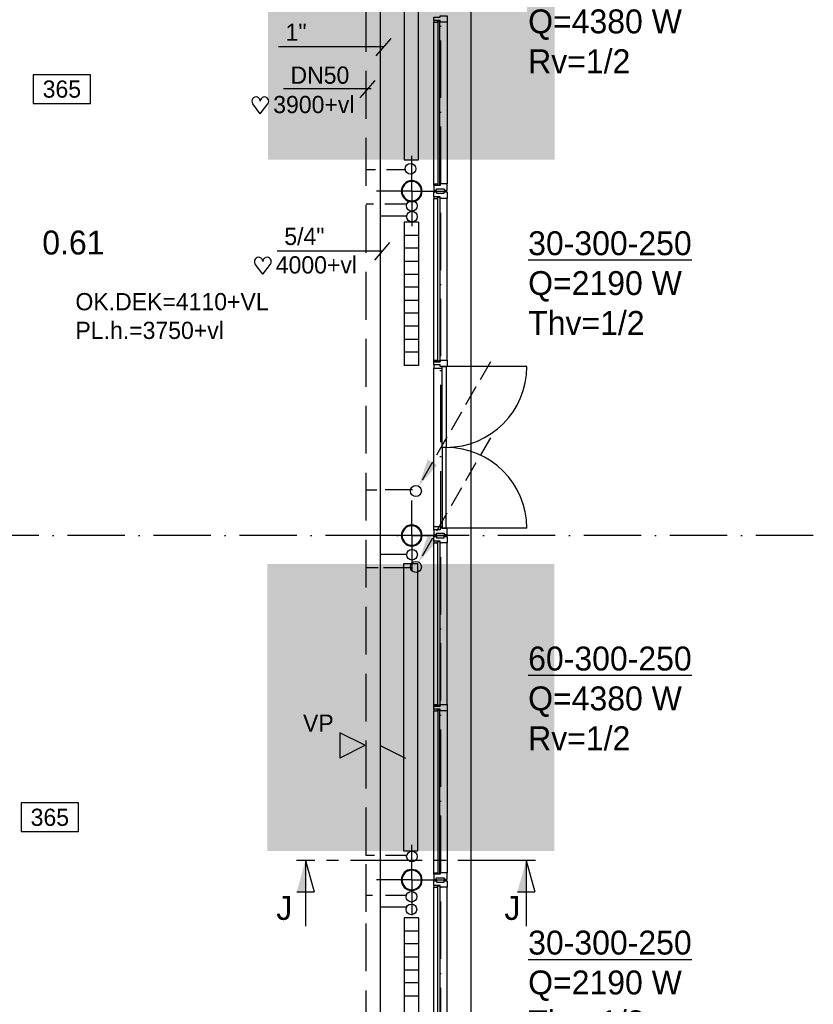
# Model space of a CAD drawing. Extents: x 25315 to 170951, y 867852 to 951952.
# Tile 14 of 119: x 79424 to 87724, y 886328 to 896619. Entities that reach past the tile are written whole.
import ezdxf
from ezdxf.enums import TextEntityAlignment as Align

# ---------------------------------------------------------------- set-up
doc = ezdxf.new("R2010")
doc.units = 0
doc.header["$LTSCALE"] = 100
for name, pattern in [('2322107', [2000, 1000, 1000]), ('2322108', [7, 5, -2]), ('CENTER2', [11.25, 7.5, -1.25, 1.25, -1.25]), ('DASHDOT', [9, 6, -1.5, 0, -1.5]), ('DOT2', [1.25, 0, -1.25])]:
    doc.linetypes.add(name, pattern=pattern)
doc.layers.get('0').update_dxf_attribs({"linetype": 'CONTINUOUS'})
for name, color, linetype in [('AL$7----_STRAMIEN', 1, 'DASHDOT'), ('BOUW', 8, 'CONTINUOUS'), ('DOORSNEDE', 1, 'CONTINUOUS'), ('WI561---', 1, 'CONTINUOUS'), ('WL561---', 4, 'CONTINUOUS'), ('WL561---_AANVOER', 4, 'CONTINUOUS'), ('WL561---_RETOUR', 4, 'CONTINUOUS'), ('WL570---', 3, 'CONTINUOUS'), ('WM570---', 1, 'CONTINUOUS')]:
    doc.layers.add(name, color=color, linetype=linetype)
doc.styles.add('BURO-018', font='BUROFONT.shx', dxfattribs={"height": 180})
doc.styles.add('BURO-025', font='BUROFONT.shx', dxfattribs={"height": 250})
doc.styles.add('BURO-050', font='BUROFONT.shx', dxfattribs={"height": 500})

# ---------------------------------------------------------------- blocks, each defined once
blk = doc.blocks.new('2322401')
at = {"color": 0, "linetype": 'CONTINUOUS'}
for p, q in [((-0.5, 0.5, 1), (-0.5, 0.5)), ((-0.5, 0.5, 1), (-0.5, -0.5, 1)), ((0.5, 0.5, 1), (-0.5, 0.5, 1)), ((0.5, 0.5), (-0.5, 0.5)), ((-0.5, 0.5), (-0.5, -0.5)), ((0.5, 0.5, 1), (0.5, 0.5)), ((0.5, -0.5, 1), (0.5, 0.5, 1)), ((0.5, -0.5), (0.5, 0.5)), ((-0.5, -0.5, 1), (-0.5, -0.5)), ((-0.5, -0.5, 1), (0.5, -0.5, 1)), ((-0.5, -0.5), (0.5, -0.5)), ((0.5, -0.5, 1), (0.5, -0.5))]:
    blk.add_line(p, q, dxfattribs=at)
blk = doc.blocks.new('LDV3108')
at = {"color": 0, "linetype": 'CONTINUOUS'}
for p, q in [((6.75, 11.691), (5.813, 10.068)), ((5.438, 9.418), (4.5, 7.794)), ((4.125, 7.145), (3.188, 5.521)), ((2.813, 4.871), (1.875, 3.248)), ((1.5, 2.598), (0.563, 0.974))]:
    blk.add_line(p, q, dxfattribs=at)
blk.add_lwpolyline([(0.25, 0.433, 0, 1, 0), (1.5, 2.598, 1, 1, 0)], format="xyseb", dxfattribs=at)
blk.add_circle((0, 0), 0.5, dxfattribs=at)
blk = doc.blocks.new('CVHATCH4')
at = {"color": 0, "linetype": 'DOT2'}
blk.add_lwpolyline([(-0.5, 0, 1, 1, 0), (0.5, 0, 1, 1, 0)], format="xyseb", dxfattribs=at)
blk = doc.blocks.new('LU-ORND')
at = {"color": 0, "linetype": 'CONTINUOUS'}
for p, q in [((-3, 1.5), (-3, -1.5)), ((3, 1.5), (-3, 1.5)), ((3, -1.5), (3, 1.5)), ((-3, -1.5), (3, -1.5))]:
    blk.add_line(p, q, dxfattribs=at)
blk = doc.blocks.new('CVRINFO2')
at = {"color": 0, "linetype": 'CONTINUOUS', "style": 'BURO-025'}
for tag, p in [('CV_TEXT125', (0, 0)), ('CV_TEXT225', (0, -4.17)), ('CV_TEXT325', (0, -8.33)), ('CV_TEXT425', (0, -12.5))]:
    blk.add_attdef(tag, p, '', height=2.5, dxfattribs=at)
blk = doc.blocks.new('HART')
at = {"color": 1}
for q in [(-39.7, 52.4), (39.7, 52.4)]:
    blk.add_line((0, 0), q, dxfattribs=at)
for centre, start, end in [((-22.1, 65.7), 0, 217.1867), ((22.1, 65.7), 322.8133, 180)]:
    blk.add_arc(centre, 22.1, start, end, dxfattribs=at)

msp = doc.modelspace()

# ---------------------------------------------------------------- hatches: boundary and pattern name
at = {"layer": 'WL570---'}
h = msp.add_hatch(color=1, dxfattribs=at)
h.paths.add_polyline_path([(82770.2, 889165.6), (83035, 889034.7), (82770.2, 889034.7)])
h.paths.add_polyline_path([(82770.2, 889034.7), (83035, 889034.7), (83035, 889032.2), (82770.2, 888901.4)])
h = msp.add_hatch(color=1, dxfattribs=at)
h.paths.add_polyline_path([(83459.2, 889165.6), (83194.4, 889034.7), (83459.2, 889034.7)])
h.paths.add_polyline_path([(83459.2, 889034.7), (83194.4, 889034.7), (83194.4, 889032.2), (83459.2, 888901.4)])

# ---------------------------------------------------------------- linework, layer by layer
at = {"layer": 'AL$7----_STRAMIEN', "color": 1}
for p, q in [((83823.6, 927005.8), (83823.6, 877292.9)), ((87723.6, 891227.5), (64131.7, 891227.5))]:
    msp.add_line(p, q, dxfattribs=at)
at = {"layer": 'BOUW'}
for p, q in [((84143.6, 880107.5), (84143.6, 912827.5)), ((84143.6, 880107.5), (84143.6, 901642.7)), ((83754.6, 894903.7), (83754.6, 896594.2)), ((83796.6, 896607.2), (83796.6, 894890.7)), ((83817.6, 896607.2), (83796.6, 896607.2)), ((83817.6, 894890.7), (83817.6, 896607.2)), ((83893.6, 896594.2), (83893.6, 894903.7)), ((83523.8, 894827.5), (83523.8, 895195.4)), ((83523.8, 894827.5), (83523.8, 895195.4)), ((83754.6, 894903.7), (83792.6, 894903.7)), ((83754.6, 894886.7), (83754.6, 894903.7)), ((83754.6, 894886.7), (83754.6, 894836.7)), ((83792.6, 894886.7), (83754.6, 894886.7)), ((83821.6, 894886.7), (83754.6, 894886.7)), ((83792.6, 894886.7), (83792.6, 894903.7)), ((83792.6, 894903.7), (83796.6, 894903.7)), ((83792.6, 894903.7), (83792.6, 894886.7)), ((83821.6, 894886.7), (83792.6, 894886.7)), ((83796.6, 894903.7), (83796.6, 894890.7)), ((83796.6, 894890.7), (83817.6, 894890.7)), ((83796.6, 894890.7), (83817.6, 894890.7)), ((83817.6, 894903.7), (83821.6, 894903.7)), ((83817.6, 894890.7), (83817.6, 894903.7)), ((83821.6, 894903.7), (83821.6, 894886.7)), ((83893.6, 894903.7), (83821.6, 894903.7)), ((83821.6, 894903.7), (83821.6, 894886.7)), ((83893.6, 894836.7), (83893.6, 894903.7)), ((83523.8, 894827.5), (83155.9, 894827.5)), ((83523.8, 894827.5), (83155.9, 894827.5)), ((83523.8, 894827.5), (83523.8, 894459.7)), ((83523.8, 894827.5), (83523.8, 894459.7)), ((83523.8, 894827.5), (83891.6, 894827.5)), ((83523.8, 894827.5), (83891.6, 894827.5)), ((83754.6, 894836.7), (83784.1, 894836.7)), ((83754.6, 894818.7), (83784.1, 894818.7)), ((83754.6, 894768.7), (83754.6, 894818.7)), ((83754.6, 894768.7), (83754.6, 894751.7)), ((83792.6, 894768.7), (83754.6, 894768.7)), ((83821.6, 894768.7), (83754.6, 894768.7)), ((83784.1, 894836.7), (83784.1, 894850.7)), ((83784.1, 894850.7), (83864.1, 894850.7)), ((83784.1, 894818.7), (83784.1, 894804.7)), ((83784.1, 894804.7), (83864.1, 894804.7)), ((83792.6, 894768.7), (83792.6, 894751.7)), ((83821.6, 894768.7), (83792.6, 894768.7)), ((83792.6, 894751.7), (83792.6, 894768.7)), ((83796.6, 894764.7), (83817.6, 894764.7)), ((83796.6, 894751.7), (83796.6, 894764.7)), ((83796.6, 894764.7), (83817.6, 894764.7)), ((83796.6, 893048.2), (83796.6, 894764.7)), ((83817.6, 894764.7), (83817.6, 894751.7)), ((83817.6, 894764.7), (83817.6, 893048.2)), ((83821.6, 894751.7), (83821.6, 894768.7)), ((83821.6, 894751.7), (83821.6, 894768.7)), ((83864.1, 894850.7), (83864.1, 894836.7)), ((83864.1, 894836.7), (83893.6, 894836.7)), ((83864.1, 894818.7), (83893.6, 894818.7)), ((83864.1, 894804.7), (83864.1, 894818.7)), ((83893.6, 894818.7), (83893.6, 894751.7)), ((83754.6, 894751.7), (83792.6, 894751.7)), ((83754.6, 893061.2), (83754.6, 894751.7)), ((83792.6, 894751.7), (83796.6, 894751.7)), ((83817.6, 894751.7), (83821.6, 894751.7)), ((83893.6, 894751.7), (83821.6, 894751.7)), ((83893.6, 893061.2), (83893.6, 894751.7)), ((83754.6, 893061.2), (83792.6, 893061.2)), ((83754.6, 893044.2), (83754.6, 893061.2)), ((83792.6, 893044.2), (83754.6, 893044.2)), ((83754.6, 893044.2), (83821.6, 893044.2)), ((83754.6, 893011.2), (83754.6, 893044.2)), ((83821.6, 893011.2), (83754.6, 893011.2)), ((83821.6, 893011.2), (83754.6, 893011.2)), ((83754.6, 893011.2), (83754.6, 892977.2)), ((83792.6, 893061.2), (83792.6, 893044.2)), ((83792.6, 893044.2), (83792.6, 893061.2)), ((83792.6, 893061.2), (83796.6, 893061.2)), ((83821.6, 893044.2), (83792.6, 893044.2)), ((83796.6, 893061.2), (83796.6, 893048.2)), ((83796.6, 893048.2), (83817.6, 893048.2)), ((83817.6, 893048.2), (83796.6, 893048.2)), ((83817.6, 893061.2), (83821.6, 893061.2)), ((83817.6, 893048.2), (83817.6, 893061.2)), ((83821.6, 893061.2), (83821.6, 893044.2)), ((83821.6, 893061.2), (83893.6, 893061.2)), ((83821.6, 893044.2), (83821.6, 893061.2)), ((83821.6, 892994.2), (83821.6, 893011.2)), ((83821.6, 892994.2), (83821.6, 893011.2)), ((83893.6, 893061.2), (83893.6, 892994.2)), ((83754.6, 891320.7), (83754.6, 892977.2)), ((83754.6, 892977.2), (83842.6, 892977.2)), ((83893.6, 892994.2), (83821.6, 892994.2)), ((83842.6, 892994.2), (83821.6, 892994.2)), ((83842.6, 892148.9), (83842.6, 892994.2)), ((83842.6, 892994.2), (83882.6, 892994.2)), ((83842.6, 892977.2), (83842.6, 892994.2)), ((83882.6, 892994.2), (83882.6, 892148.9)), ((83882.6, 892994.2), (83882.6, 892148.9)), ((84727.8, 892994.2), (83882.6, 892994.2)), ((83882.6, 892148.9), (83842.6, 892148.9)), ((83842.6, 892148.9), (83842.6, 891303.7)), ((83882.6, 892148.9), (83842.6, 892148.9)), ((83882.6, 891303.7), (83882.6, 892148.9)), ((83882.6, 891303.7), (83882.6, 892148.9)), ((83523.8, 891227.5), (83523.8, 891595.4)), ((83523.8, 891227.5), (83523.8, 891595.4)), ((83754.6, 891320.7), (83842.6, 891320.7)), ((83754.6, 891286.7), (83754.6, 891320.7)), ((83754.6, 891286.7), (83754.6, 891236.7)), ((83821.6, 891286.7), (83754.6, 891286.7)), ((83821.6, 891286.7), (83754.6, 891286.7)), ((83893.6, 891303.7), (83821.6, 891303.7)), ((83821.6, 891303.7), (83821.6, 891286.7)), ((83821.6, 891303.7), (83821.6, 891286.7)), ((83842.6, 891303.7), (83821.6, 891303.7)), ((83842.6, 891320.7), (83842.6, 891303.7)), ((83842.6, 891303.7), (83882.6, 891303.7)), ((84727.8, 891303.7), (83882.6, 891303.7)), ((83893.6, 891236.7), (83893.6, 891303.7)), ((83523.8, 891227.5), (83155.9, 891227.5)), ((83523.8, 891227.5), (83155.9, 891227.5)), ((83523.8, 891227.5), (83523.8, 890859.7)), ((83523.8, 891227.5), (83523.8, 890859.7)), ((83523.8, 891227.5), (83891.6, 891227.5)), ((83523.8, 891227.5), (83891.6, 891227.5)), ((83754.6, 891236.7), (83784.1, 891236.7)), ((83754.6, 891218.7), (83784.1, 891218.7)), ((83754.6, 891168.7), (83754.6, 891218.7)), ((83754.6, 891168.7), (83754.6, 891151.7)), ((83792.6, 891168.7), (83754.6, 891168.7)), ((83821.6, 891168.7), (83754.6, 891168.7)), ((83784.1, 891250.7), (83864.1, 891250.7)), ((83784.1, 891236.7), (83784.1, 891250.7)), ((83784.1, 891218.7), (83784.1, 891204.7)), ((83784.1, 891204.7), (83864.1, 891204.7)), ((83792.6, 891168.7), (83792.6, 891151.7)), ((83821.6, 891168.7), (83792.6, 891168.7)), ((83792.6, 891151.7), (83792.6, 891168.7)), ((83796.6, 891164.7), (83817.6, 891164.7)), ((83796.6, 891151.7), (83796.6, 891164.7)), ((83796.6, 891164.7), (83817.6, 891164.7)), ((83796.6, 889448.2), (83796.6, 891164.7)), ((83817.6, 891164.7), (83817.6, 891151.7)), ((83817.6, 891164.7), (83817.6, 889448.2)), ((83821.6, 891151.7), (83821.6, 891168.7)), ((83821.6, 891151.7), (83821.6, 891168.7)), ((83864.1, 891250.7), (83864.1, 891236.7)), ((83864.1, 891236.7), (83893.6, 891236.7)), ((83864.1, 891218.7), (83893.6, 891218.7)), ((83864.1, 891204.7), (83864.1, 891218.7)), ((83893.6, 891218.7), (83893.6, 891151.7)), ((83754.6, 891151.7), (83792.6, 891151.7)), ((83754.6, 889461.2), (83754.6, 891151.7)), ((83792.6, 891151.7), (83796.6, 891151.7)), ((83817.6, 891151.7), (83821.6, 891151.7)), ((83893.6, 891151.7), (83821.6, 891151.7)), ((83893.6, 889461.2), (83893.6, 891151.7)), ((83817.6, 889448.2), (83796.6, 889448.2))]:
    msp.add_line(p, q, dxfattribs=at)
for points in [[(83893.6, 896594.2), (83821.6, 896594.2), (83821.6, 896611.2), (83754.6, 896611.2), (83754.6, 896644.2), (83821.6, 896644.2), (83821.6, 896661.2), (83893.6, 896661.2)], [(83792.6, 896611.2), (83754.6, 896611.2), (83754.6, 896594.2), (83792.6, 896594.2)], [(83792.6, 896594.2), (83796.6, 896594.2), (83796.6, 896607.2), (83817.6, 896607.2), (83817.6, 896594.2), (83821.6, 896594.2), (83821.6, 896611.2), (83792.6, 896611.2)], [(83893.6, 889394.2), (83821.6, 889394.2), (83821.6, 889411.2), (83754.6, 889411.2), (83754.6, 889444.2), (83821.6, 889444.2), (83821.6, 889461.2), (83893.6, 889461.2)], [(83792.6, 889444.2), (83754.6, 889444.2), (83754.6, 889461.2), (83792.6, 889461.2)], [(83792.6, 889411.2), (83754.6, 889411.2), (83754.6, 889394.2), (83792.6, 889394.2)], [(83792.6, 889461.2), (83796.6, 889461.2), (83796.6, 889448.2), (83817.6, 889448.2), (83817.6, 889461.2), (83821.6, 889461.2), (83821.6, 889444.2), (83792.6, 889444.2)], [(83792.6, 889394.2), (83796.6, 889394.2), (83796.6, 889407.2), (83817.6, 889407.2), (83817.6, 889394.2), (83821.6, 889394.2), (83821.6, 889411.2), (83792.6, 889411.2)], [(83817.6, 889407.2), (83796.6, 889407.2), (83796.6, 887690.7), (83817.6, 887690.7)], [(83792.6, 887686.7), (83754.6, 887686.7), (83754.6, 887703.7), (83792.6, 887703.7)], [(83821.6, 887703.7), (83821.6, 887686.7), (83754.6, 887686.7), (83754.6, 887636.7), (83784.1, 887636.7), (83784.1, 887650.7), (83864.1, 887650.7), (83864.1, 887636.7), (83893.6, 887636.7), (83893.6, 887703.7)], [(83792.6, 887703.7), (83796.6, 887703.7), (83796.6, 887690.7), (83817.6, 887690.7), (83817.6, 887703.7), (83821.6, 887703.7), (83821.6, 887686.7), (83792.6, 887686.7)], [(83821.6, 887551.7), (83821.6, 887568.7), (83754.6, 887568.7), (83754.6, 887618.7), (83784.1, 887618.7), (83784.1, 887604.7), (83864.1, 887604.7), (83864.1, 887618.7), (83893.6, 887618.7), (83893.6, 887551.7)], [(83792.6, 887568.7), (83754.6, 887568.7), (83754.6, 887551.7), (83792.6, 887551.7)], [(83792.6, 887551.7), (83796.6, 887551.7), (83796.6, 887564.7), (83817.6, 887564.7), (83817.6, 887551.7), (83821.6, 887551.7), (83821.6, 887568.7), (83792.6, 887568.7)], [(83817.6, 885848.2), (83796.6, 885848.2), (83796.6, 887564.7), (83817.6, 887564.7)]]:
    msp.add_lwpolyline(points, close=True, dxfattribs=at)
for points in [[(83754.6, 887703.7), (83754.6, 889394.2)], [(83893.6, 889394.2), (83893.6, 887703.7)], [(83523.8, 887627.5), (83523.8, 887995.4)], [(83523.8, 887627.5), (83523.8, 887995.4)], [(83523.8, 887627.5), (83155.9, 887627.5)], [(83523.8, 887627.5), (83155.9, 887627.5)], [(83523.8, 887627.5), (83523.8, 887259.7)], [(83523.8, 887627.5), (83891.6, 887627.5)], [(83523.8, 887627.5), (83523.8, 887259.7)], [(83523.8, 887627.5), (83891.6, 887627.5)], [(83754.6, 885861.2), (83754.6, 887551.7)], [(83893.6, 885861.2), (83893.6, 887551.7)]]:
    msp.add_lwpolyline(points, dxfattribs=at)
for points in [[(83633.3, 887627.5, 1), (83414.2, 887627.5, 1)], [(83633.3, 887627.5, 1), (83414.2, 887627.5, 1)], [(83625.3, 887627.5, 1), (83422.2, 887627.5, 1)], [(83625.3, 887627.5, 1), (83422.2, 887627.5, 1)]]:
    msp.add_lwpolyline(points, format="xyb", close=True, dxfattribs=at)
for centre, radius, start, end in [((83523.8, 894827.5), 109.5, 0, 180), ((83523.8, 894827.5), 109.5, 0, 180), ((83523.8, 894827.5), 101.5, 0, 180), ((83523.8, 894827.5), 101.5, 0, 180), ((83523.8, 894827.5), 109.5, 180, 0), ((83523.8, 894827.5), 109.5, 180, 0), ((83523.8, 894827.5), 101.5, 180, 0), ((83523.8, 894827.5), 101.5, 180, 0), ((83882.6, 892994.2), 845.2, 270, 360), ((83882.6, 891303.7), 845.2, 0, 90), ((83523.8, 891227.5), 109.5, 0, 180), ((83523.8, 891227.5), 109.5, 0, 180), ((83523.8, 891227.5), 101.5, 0, 180), ((83523.8, 891227.5), 101.5, 0, 180), ((83523.8, 891227.5), 109.5, 180, 0), ((83523.8, 891227.5), 109.5, 180, 0), ((83523.8, 891227.5), 101.5, 180, 0), ((83523.8, 891227.5), 101.5, 180, 0)]:
    msp.add_arc(centre, radius, start, end, dxfattribs=at)
at = {"layer": 'DOORSNEDE', "color": 150}
for p, q in [((82509, 887829.4), (82317.4, 887829.4)), ((84816.7, 887829.4), (84625.1, 887829.4))]:
    msp.add_line(p, q, dxfattribs=at)
at = {"layer": 'DOORSNEDE', "color": 210}
for p, q in [((82411.8, 887829.4), (82411.8, 887143)), ((82411.8, 887829.4), (82502.1, 887504.2)), ((84719.5, 887829.4), (84719.5, 887143)), ((84719.5, 887829.4), (84809.8, 887504.2)), ((82321.5, 887504.2), (82502.1, 887504.2)), ((84629.2, 887504.2), (84809.8, 887504.2))]:
    msp.add_line(p, q, dxfattribs=at)
at = {"layer": 'DOORSNEDE', "color": 210, "linetype": 'CENTER2'}
msp.add_line((84757.3, 887829.4), (82509, 887829.4), dxfattribs=at)
at = {"layer": 'DOORSNEDE', "color": 210}
for points in [[(82321.5, 887504.2), (82411.8, 887504.2), (82411.8, 887829.4)], [(84629.2, 887504.2), (84719.5, 887504.2), (84719.5, 887829.4)]]:
    msp.add_solid(points, dxfattribs=at)
at = {"layer": 'WL561---', "color": 1}
for p, q in [((83152.1, 896241.1), (83308.3, 896423.3)), ((82129.6, 896337.6), (83230.7, 896337.6)), ((82183, 895899.1), (83098.9, 895899.1)), ((82984, 895802.6), (83140.2, 895984.8)), ((83138.7, 894107.2), (83294.9, 894289.4)), ((82116.2, 894203.7), (83217.2, 894203.7))]:
    msp.add_line(p, q, dxfattribs=at)
at = {"layer": 'WL561---'}
for p, q in [((83593.4, 894503.4), (83443.4, 894503.4)), ((83443.4, 894503.4), (83443.4, 893003.4)), ((83593.4, 894503.4), (83593.4, 893003.4)), ((83443.4, 894366.9), (83594.3, 894366.9)), ((83443.4, 894235), (83594.3, 894235)), ((83443.4, 894096.8), (83594.3, 894096.8)), ((83443.4, 894096.8), (83594.3, 894096.8)), ((83443.4, 893958.6), (83594.3, 893958.6)), ((83443.4, 893826.7), (83594.3, 893826.7)), ((83443.4, 893688.5), (83594.3, 893688.5)), ((83443.4, 893556.5), (83594.3, 893556.5)), ((83443.4, 893418.3), (83594.3, 893418.3)), ((83443.4, 893418.3), (83594.3, 893418.3)), ((83443.4, 893280.1), (83594.3, 893280.1)), ((83443.4, 893148.2), (83594.3, 893148.2)), ((83593.4, 893003.4), (83443.4, 893003.4)), ((83593.4, 887231.9), (83443.4, 887231.9)), ((83443.4, 887231.9), (83443.4, 885731.9)), ((83593.4, 887231.9), (83593.4, 885731.9)), ((83443.4, 887095.3), (83594.3, 887095.3)), ((83443.4, 886963.4), (83594.3, 886963.4)), ((83443.4, 886825.2), (83594.3, 886825.2)), ((83443.4, 886825.2), (83594.3, 886825.2)), ((83443.4, 886687), (83594.3, 886687)), ((83443.4, 886555.1), (83594.3, 886555.1)), ((83443.4, 886416.9), (83594.3, 886416.9))]:
    msp.add_line(p, q, dxfattribs=at)
at = {"layer": 'WL561---', "color": 1}
for centre in [(83510.4, 895061.3, -120), (83524.1, 894673.1), (83525.8, 894561), (83527.3, 891027.5), (83525.6, 887872.7), (83521.9, 887452.7), (83520.2, 887319.8)]:
    msp.add_circle(centre, 55.7, dxfattribs=at)
at = {"layer": 'WL561---_AANVOER', "linetype": '2322107'}
for p, q in [((83197.2, 895120.3), (83197.2, 897089.6)), ((83197.2, 890911.8), (83197.2, 895120.3)), ((83463.7, 894566.4), (83197.2, 894566.4)), ((83475.2, 891028.8), (83197.2, 891028.8)), ((83197.2, 887749.7), (83197.2, 890911.8)), ((83197.2, 884184.4), (83197.2, 887749.7)), ((83474.5, 887341.9), (83204.6, 887341.9))]:
    msp.add_line(p, q, dxfattribs=at)
at = {"layer": 'WL561---_RETOUR', "linetype": '2322108'}
for p, q in [((83047.2, 887883.5), (83047.2, 896939.6)), ((83144.4, 895050.2), (83047.2, 895050.2)), ((83461.2, 895050.2), (83259.2, 895050.2)), ((83123, 894690.1), (83047.2, 894690.1)), ((83466.6, 894690.1), (83243.1, 894690.1)), ((83047.2, 891704.2), (83159.1, 891704.2)), ((83533.3, 891704.2), (83244.8, 891704.2)), ((83174.4, 890890.2), (83047.2, 890890.2)), ((83522.9, 890890.2), (83229.7, 890890.2)), ((83047.2, 887293.8), (83047.2, 887883.5)), ((83134.5, 887883.5), (83047.2, 887883.5)), ((83472.1, 887883.5), (83249.5, 887883.5)), ((83113.1, 887463.4), (83047.2, 887463.4)), ((83471.5, 887463.4), (83248.8, 887463.4)), ((83047.2, 883873.4), (83047.2, 887293.8))]:
    msp.add_line(p, q, dxfattribs=at)
at = {"layer": 'WL570---', "color": 1}
for p, q in [((82770.2, 889165.6), (82770.2, 888901.4)), ((83035, 889034.7), (82770.2, 889165.6)), ((83035, 889032.2), (82770.2, 888901.4)), ((83194.4, 889032.2), (83459.2, 888901.4))]:
    msp.add_line(p, q, dxfattribs=at)

# ---------------------------------------------------------------- block references
at = {"layer": 'WI561---'}
ref = msp.add_blockref('CVRINFO2', (84741.5, 896893.3), dxfattribs=dict(at, xscale=100, yscale=100, zscale=100))
ref.add_attrib('CV_TEXT125', '%%u60-300-250', (84741.5, 896893.3), dxfattribs={"layer": '0', "color": 2, "linetype": 'CONTINUOUS', "height": 250, "style": 'BURO-025'})
ref.add_attrib('CV_TEXT225', 'Q=4380 W', (84741.5, 896476.6), dxfattribs={"layer": '0', "color": 2, "linetype": 'CONTINUOUS', "height": 250, "style": 'BURO-025'})
ref.add_attrib('CV_TEXT325', 'Rv=1/2', (84741.5, 896059.9), dxfattribs={"layer": '0', "color": 2, "linetype": 'CONTINUOUS', "height": 250, "style": 'BURO-025'})
ref = msp.add_blockref('CVRINFO2', (84741.5, 894157.9), dxfattribs=dict(at, xscale=100, yscale=100, zscale=100))
ref.add_attrib('CV_TEXT125', '%%u30-300-250', (84741.5, 894157.9), dxfattribs={"layer": '0', "color": 2, "linetype": 'CONTINUOUS', "height": 250, "style": 'BURO-025'})
ref.add_attrib('CV_TEXT225', 'Q=2190 W', (84741.5, 893741.2), dxfattribs={"layer": '0', "color": 2, "linetype": 'CONTINUOUS', "height": 250, "style": 'BURO-025'})
ref.add_attrib('CV_TEXT325', 'Thv=1/2', (84741.5, 893324.5), dxfattribs={"layer": '0', "color": 2, "linetype": 'CONTINUOUS', "height": 250, "style": 'BURO-025'})
ref = msp.add_blockref('CVRINFO2', (84741.5, 889816.9), dxfattribs=dict(at, xscale=100, yscale=100, zscale=100))
ref.add_attrib('CV_TEXT125', '%%u60-300-250', (84741.5, 889816.9), dxfattribs={"layer": '0', "color": 2, "linetype": 'CONTINUOUS', "height": 250, "style": 'BURO-025'})
ref.add_attrib('CV_TEXT225', 'Q=4380 W', (84741.5, 889400.2), dxfattribs={"layer": '0', "color": 2, "linetype": 'CONTINUOUS', "height": 250, "style": 'BURO-025'})
ref.add_attrib('CV_TEXT325', 'Rv=1/2', (84741.5, 888983.5), dxfattribs={"layer": '0', "color": 2, "linetype": 'CONTINUOUS', "height": 250, "style": 'BURO-025'})
ref = msp.add_blockref('CVRINFO2', (84741.5, 886847.8), dxfattribs=dict(at, xscale=100, yscale=100, zscale=100))
ref.add_attrib('CV_TEXT125', '%%u30-300-250', (84741.5, 886847.8), dxfattribs={"layer": '0', "color": 2, "linetype": 'CONTINUOUS', "height": 250, "style": 'BURO-025'})
ref.add_attrib('CV_TEXT225', 'Q=2190 W', (84741.5, 886431.1), dxfattribs={"layer": '0', "color": 2, "linetype": 'CONTINUOUS', "height": 250, "style": 'BURO-025'})
ref.add_attrib('CV_TEXT325', 'Thv=1/2', (84741.5, 886014.4), dxfattribs={"layer": '0', "color": 2, "linetype": 'CONTINUOUS', "height": 250, "style": 'BURO-025'})
at = {"layer": 'WL561---', "xscale": 3000, "yscale": 150, "rotation": 270}
for name, p, zscale in [('CVHATCH4', (83519.2, 896655.6), 3000), ('2322401', (83519.2, 896655.6), 900), ('CVHATCH4', (83513.8, 889430.5, 120), 3000), ('2322401', (83513.8, 889430.5, 120), 900)]:
    msp.add_blockref(name, p, dxfattribs=dict(at, zscale=zscale))
at = {"layer": 'WL561---_RETOUR', "color": 2, "xscale": 115.5, "yscale": 115.5, "zscale": 115.5}
for p in [(83567.1, 891693), (83567.1, 890899.8)]:
    msp.add_blockref('LDV3108', p, dxfattribs=at)
at = {"layer": 'WL570---', "color": 1, "xscale": 2, "yscale": 2, "zscale": 2}
for p in [(81940.1, 895636.1), (81966.6, 893959.9)]:
    msp.add_blockref('HART', p, dxfattribs=at)
at = {"layer": 'WM570---'}
ref = msp.add_blockref('LU-ORND', (79864.7, 895894.6), dxfattribs=dict(at, xscale=100, yscale=100, zscale=100))
ref.add_attrib('LU_TEXT1', '365', dxfattribs={"layer": '0', "color": 1, "linetype": 'CONTINUOUS', "height": 180, "style": 'BURO-018'}).set_placement((79864.7, 895894.6), align=Align.MIDDLE)
ref = msp.add_blockref('LU-ORND', (79739, 888282.7), dxfattribs=dict(at, xscale=100, yscale=100, zscale=100))
ref.add_attrib('LU_TEXT1', '365', dxfattribs={"layer": '0', "color": 1, "linetype": 'CONTINUOUS', "height": 180, "style": 'BURO-018'}).set_placement((79739, 888282.7), align=Align.MIDDLE)

# ---------------------------------------------------------------- texts
at = {"layer": 'BOUW', "style": 'BURO-025'}
msp.add_text('0.61', height=250, dxfattribs=at).set_placement((79659.8, 894165.2))
at = {"layer": 'BOUW', "color": 1, "style": 'BURO-018'}
for s, p in [('OK.DEK=4110+VL', (80006.6, 893582.2)), ('PL.h.=3750+vl', (80006.6, 893282.2))]:
    msp.add_text(s, height=180, dxfattribs=at).set_placement(p)
at = {"layer": 'DOORSNEDE', "color": 150, "style": 'BURO-050'}
for p in [(82107.3, 887210.2), (84492.7, 887210.2)]:
    msp.add_text('J', height=250, dxfattribs=at).set_placement(p)
at = {"layer": 'WL561---', "color": 1, "style": 'BURO-018'}
for s, p in [('1"', (82204.6, 896398.5)), ('DN50', (82255.6, 895950)), ('5/4"', (82191.2, 894264.6))]:
    msp.add_text(s, height=180, dxfattribs=at).set_placement(p)
at = {"layer": 'WL570---', "color": 1, "style": 'BURO-018'}
for s, p in [('3900+vl', (82075.2, 895642.8)), ('4000+vl', (82101.7, 893966.7)), ('VP', (82386.6, 889176.5))]:
    msp.add_text(s, height=180, dxfattribs=at).set_placement(p)

doc.saveas('drawing.dxf')
